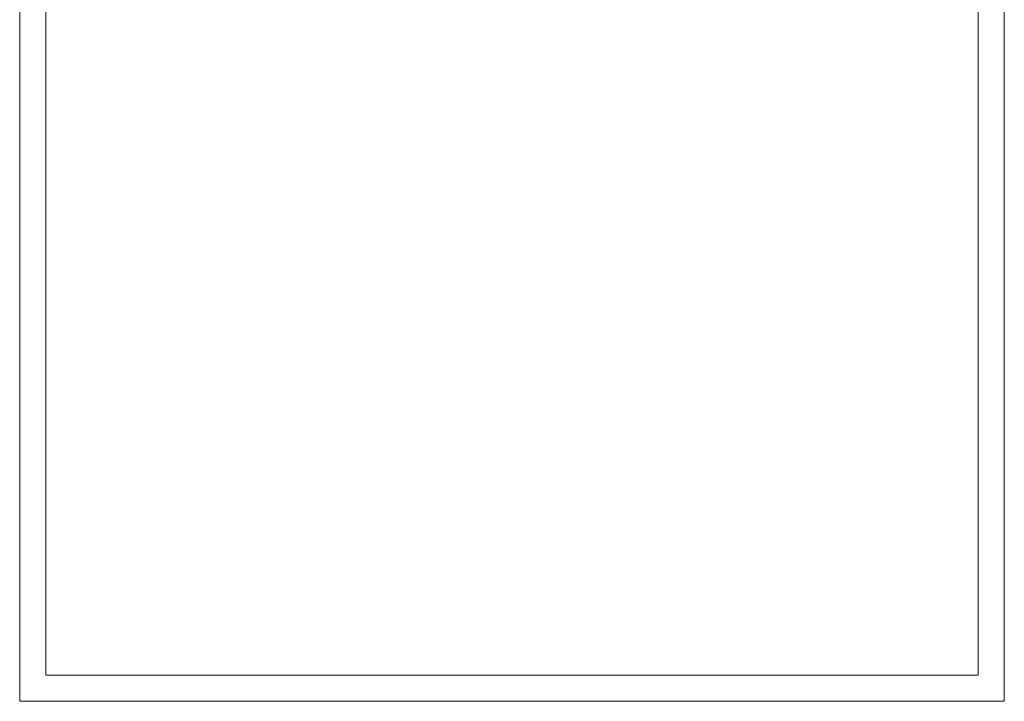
# Model space of a CAD drawing. Header units: centimetres. Extents: x -1589 to 108054, y -205274 to 31709.
# Tile 82 of 256: x 4674 to 6098, y -853 to 132. Entities that reach past the tile are written whole.
import ezdxf

# ---------------------------------------------------------------- set-up
doc = ezdxf.new("R2010")
doc.units = ezdxf.units.CM
doc.header["$LTSCALE"] = 0.01
doc.header["$MEASUREMENT"] = 0
doc.layers.add('2_ściany zewnętrzne.ISTN', color=7, linetype='Continuous')

msp = doc.modelspace()

# ---------------------------------------------------------------- linework, layer by layer
at = {"layer": '2_ściany zewnętrzne.ISTN', "color": 8, "linetype": 'Continuous', "lineweight": 5, "flags": 128}
for points in [[(4673.99749, 1591.14187), (4673.99749, -853.15285)], [(6097.99749, -815.15285), (6097.99749, 1591.14187)], [(4711.99749, -815.15285), (4711.99749, 1553.14187)], [(6059.99749, 1553.14187), (6059.99749, -815.15285)], [(6059.99749, -815.15285), (4711.99749, -815.15285)], [(6097.99749, -853.15285), (6097.99749, -815.15285)], [(4673.99749, -853.15285), (4711.99749, -853.15285)], [(4711.99749, -853.15285), (6097.99749, -853.15285)]]:
    msp.add_lwpolyline(points, dxfattribs=at)

doc.saveas('drawing.dxf')
